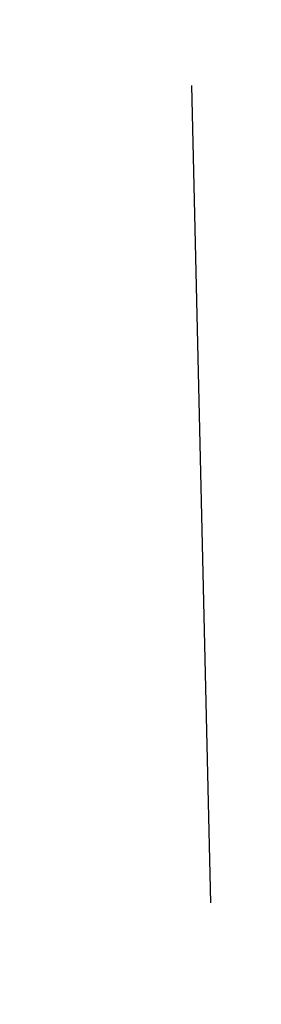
# Model space of a CAD drawing. Header units: feet. Extents: x 18803 to 104580, y -6601 to 116448.
# Tile 38 of 95: x 29064 to 29803, y 89976 to 92988. Entities that reach past the tile are written whole.
import ezdxf

# ---------------------------------------------------------------- set-up
doc = ezdxf.new("R2010")
doc.units = ezdxf.units.FT
doc.header["$LTSCALE"] = 100
doc.header["$MEASUREMENT"] = 0
doc.linetypes.add('DASHED', pattern=[0.75, 0.5, -0.25])
doc.layers.add('ELRGOV-SECTION', color=253, linetype='DASHED')

msp = doc.modelspace()

# ---------------------------------------------------------------- linework, layer by layer
at = {"layer": 'ELRGOV-SECTION', "ltscale": 50}
msp.add_line((29064.18120498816, 115279.9352152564), (29802.74378233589, 83620.65793831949), dxfattribs=at)

doc.saveas('drawing.dxf')
